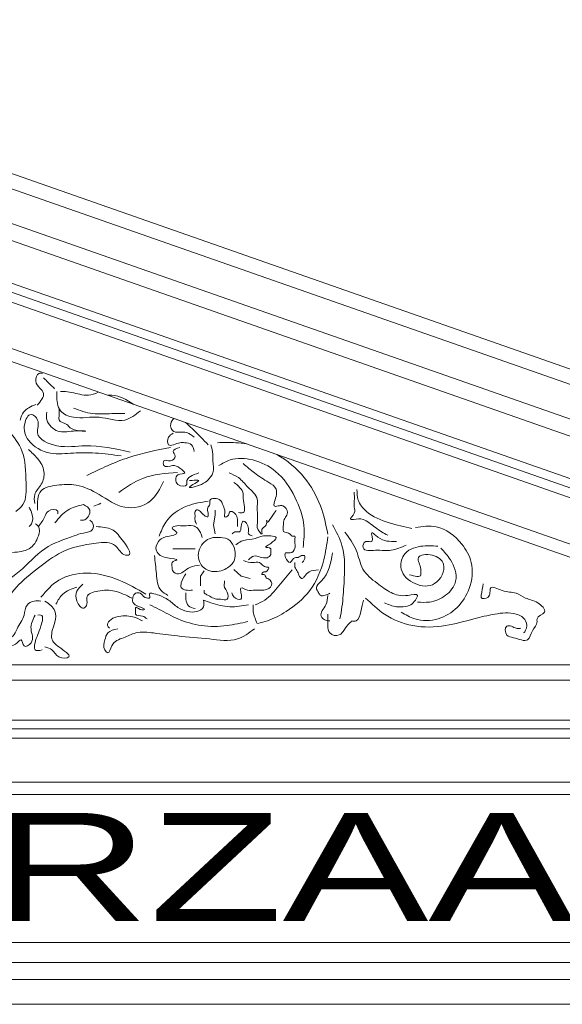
# Model space of a CAD drawing. Extents: x 0 to 286551, y -50 to 581131.
# Tile 199 of 207: x 273786 to 275545, y 567610 to 570800. Entities that reach past the tile are written whole.
import ezdxf
from ezdxf.enums import TextEntityAlignment as Align

# ---------------------------------------------------------------- set-up
doc = ezdxf.new("R2010")
doc.units = 0
doc.header["$MEASUREMENT"] = 0
doc.layers.add('0.15 GRIJS', color=252, linetype='CONTINUOUS', lineweight=15)

msp = doc.modelspace()

# ---------------------------------------------------------------- linework, layer by layer
at = {"layer": '0.15 GRIJS'}
msp.add_line((277292.8, 568710.2), (272336.5, 570444.3), dxfattribs=at)
for points in [[(277966.1, 568830.2), (272336.5, 570799.9)], [(277932.4, 568791.9), (272336.5, 570749.8)], [(277846.1, 568710.2), (272336.5, 570637.9)], [(277686.4, 568710.2), (272336.5, 570582.1)], [(277208, 568710.2), (272336.5, 570414.7)], [(277117.1, 568710.2), (272336.5, 570382.9)], [(272336.5, 570232.5), (276687.2, 568710.2)], [(272336.5, 570190.1), (276566, 568710.2)], [(274419.5, 569134.3), (274414.3, 569163.5), (274419.5, 569194.4), (274419.5, 569211.5)], [(274354.2, 569086.2), (274335.4, 569086.2), (274299.3, 569086.2), (274282.1, 569086.2)], [(274383.4, 569014.1), (274371.4, 568997), (274371.4, 568966.1)], [(274479.6, 569019.3), (274503.6, 568997), (274532.8, 568990.1)], [(277806.1, 568660.2), (272336.5, 568660.2)], [(267091.9, 568502.2), (277576.1, 568502.2)], [(267121.9, 568472.2), (277546.1, 568472.2)], [(276626.9, 568330.2), (268046.1, 568330.2)], [(276626.9, 568290.2), (268046.1, 568290.2)], [(272336.5, 567810.2), (277586.1, 567810.2)], [(272336.5, 567745.2), (277586.1, 567745.2)], [(272336.5, 567690.2), (277544.5, 567690.2)], [(272336.5, 567610.2), (277536.1, 567610.2)]]:
    msp.add_lwpolyline(points, dxfattribs=at)
msp.add_lwpolyline([(272336.5, 568710.2), (277846.1, 568710.2), (277846.1, 568690.2, 0.414214), (277816.1, 568660.2), (277806.1, 568660.2), (277806.1, 568530.2), (272336.5, 568530.2)], format="xyb", dxfattribs=at)
for points, knots in [([(273842, 569550.9), (273853.9, 569564.4), (273878.6, 569592.3), (273829.2, 569617.6), (273842.3, 569656.4), (273855.7, 569654.6), (273859.5, 569654.1)], [0, 0, 0, 0, 16.409779, 33.925579, 44.15608, 48.187555, 48.187555, 48.187555, 48.187555]), ([(273899.1, 569603.8), (273890.7, 569612.2), (273878.7, 569624.2), (273866.7, 569636.1), (273863.1, 569639.7)], [0, 0, 0, 0, 13.300239, 19.000406, 19.000406, 19.000406, 19.000406]), ([(274177.1, 569532.8), (274160.8, 569520), (274121.3, 569488.7), (274042.1, 569521.7), (273973.3, 569503.2), (273909, 569528.2), (273906, 569570.3), (273906.2, 569591.4), (273906.2, 569595.3)], [0, 0, 0, 0, 21.940397, 53.269256, 84.420287, 101.832708, 121.255133, 125.703533, 125.703533, 125.703533, 125.703533]), ([(274040.6, 569593.8), (274017.6, 569580.3), (273984, 569584.4), (273942.1, 569595.7), (273921.1, 569595.4), (273918.1, 569595.3)], [26.015259, 26.015259, 26.015259, 26.015259, 48.797266, 69.099002, 72.436464, 72.436464, 72.436464, 72.436464]), ([(274156.3, 569553.7), (274133.3, 569567.9), (274106.8, 569584.3), (274076.9, 569583.5), (274072.9, 569583.4)], [0, 0, 0, 0, 28.924026, 33.374082, 33.374082, 33.374082, 33.374082]), ([(273838, 569553.5), (273822.5, 569547), (273798.1, 569536.7), (273790.4, 569512.2), (273787.6, 569503.1)], [0, 0, 0, 0, 17.51885, 27.749279, 27.749279, 27.749279, 27.749279]), ([(273873.9, 569528.3), (273872.9, 569519.8), (273869.8, 569493.9), (273911.2, 569458.1), (273949.2, 569469), (274028.2, 569466.8), (273953.1, 569466.5), (273938.4, 569494.1), (273910.8, 569495.4), (273914.6, 569519.4), (273913.9, 569531), (273913.5, 569539.1)], [0, 0, 0, 0, 9.4026, 28.40278, 47.215905, 61.997236, 81.236799, 86.93674, 97.769697, 101.799259, 111.202075, 111.202075, 111.202075, 111.202075]), ([(274126.5, 569523.9), (274112.6, 569524.1), (274078, 569524.6), (274020.8, 569519.3), (273980.4, 569534.2), (273959.8, 569541.8)], [0, 0, 0, 0, 15.575356, 38.938549, 63.235953, 63.235953, 63.235953, 63.235953]), ([(274114.6, 569387), (274086.8, 569390.6), (274035.5, 569397.3), (273958.7, 569397.4), (273882.6, 569387.9), (273811.7, 569425.4), (273793.6, 569481.7), (273818.2, 569532.6), (273854.1, 569499.1), (273829, 569446.5), (273917.2, 569408.3), (274014.6, 569428.1), (274094.9, 569410), (274144.4, 569398.9)], [0, 0, 0, 0, 31.328858, 58.029834, 85.843083, 116.751571, 137.257937, 150.834553, 161.090061, 176.659354, 204.735116, 239.223609, 294.290537, 294.290537, 294.290537, 294.290537]), ([(274286.5, 569507.8), (274285.5, 569507.3), (274279.1, 569502.9), (274271.7, 569486.2), (274284.6, 569456.4), (274324.5, 569470.5), (274343.8, 569453.5), (274351.2, 569447)], [51.577609, 51.577609, 51.577609, 51.577609, 53.121015, 61.888053, 68.087213, 85.360528, 95.976083, 95.976083, 95.976083, 95.976083]), ([(274396.9, 569423.1), (274381.7, 569438.7), (274361.7, 569459.1), (274330.3, 569489), (274322.9, 569495.1)], [0, 0, 0, 0, 27.632029, 36.268303, 36.268303, 36.268303, 36.268303]), ([(273750.5, 569469.2), (273767.1, 569448.1), (273806.3, 569398.3), (273804.7, 569312.5), (273809.3, 569236.1), (273782.1, 569213.6), (273773.5, 569206.4)], [0, 0, 0, 0, 29.278419, 68.856851, 94.891374, 107.042879, 107.042879, 107.042879, 107.042879]), ([(274283.6, 569460.1), (274277.7, 569456.7), (274264.6, 569449.4), (274263.9, 569408.9), (274299.2, 569431.7), (274322.5, 569429.5), (274346.3, 569426.6), (274349.5, 569409.8), (274351.2, 569401.3)], [0, 0, 0, 0, 7.505785, 16.459337, 30.515614, 36.215661, 44.716425, 53.483582, 53.483582, 53.483582, 53.483582]), ([(274427.4, 569429.6), (274447.1, 569430.2), (274478.6, 569431.2), (274510.2, 569427.4), (274522.1, 569425.4)], [0, 0, 0, 0, 21.985392, 35.410235, 35.410235, 35.410235, 35.410235]), ([(273813.9, 569407.8), (273824.2, 569398.5), (273846, 569378.7), (273870.2, 569338.8), (273860.1, 569293.7), (273830.3, 569266.5), (273833.4, 569242.6), (273834.7, 569232.3)], [0, 0, 0, 0, 15.730434, 33.138717, 49.061916, 63.563566, 74.684459, 74.684459, 74.684459, 74.684459]), ([(274275, 569414.1), (274229.1, 569405.2), (274134.8, 569386.8), (274048.1, 569345.1), (274003.5, 569323.6)], [0, 0, 0, 0, 52.139872, 107.321542, 107.321542, 107.321542, 107.321542]), ([(274305.4, 569414.4), (274294.2, 569411), (274275.6, 569405.5), (274296.7, 569384.4), (274275.7, 569364.5), (274250.3, 569379.1), (274250.7, 569344.6), (274283.6, 569360.3), (274301.9, 569350), (274331.6, 569327.2), (274288.8, 569331.1), (274289.3, 569287.7), (274329.3, 569286.1), (274324.3, 569317.1), (274346.7, 569324.8), (274366.4, 569331.6)], [0, 0, 0, 0, 9.495143, 15.69443, 23.75392, 31.896752, 37.59433, 48.179948, 57.710373, 65.769711, 74.270843, 85.666214, 96.251832, 98.693867, 117.259511, 117.259511, 117.259511, 117.259511]), ([(274405.7, 569423.1), (274408.6, 569412.9), (274413.6, 569395.8), (274410.6, 569365.1), (274418.9, 569334.4), (274396.4, 569308.4), (274377.3, 569292), (274307.3, 569275.1), (274386, 569312.4), (274348.1, 569307.3), (274338.6, 569307.5), (274335.9, 569307.6)], [0, 0, 0, 0, 11.654256, 19.793868, 34.444998, 44.381807, 54.320145, 69.334426, 83.342117, 91.484949, 94.74221, 94.74221, 94.74221, 94.74221]), ([(274704.6, 569089.6), (274707, 569113.4), (274712.6, 569169.5), (274680.7, 569257.1), (274626.3, 569338), (274546.2, 569378), (274476.3, 569382), (274443, 569362.3), (274431, 569355.2)], [0, 0, 0, 0, 26.55152, 62.606887, 101.921161, 132.694876, 160.221829, 175.608781, 175.608781, 175.608781, 175.608781]), ([(274619.1, 569391.4), (274653.4, 569372.5), (274711.2, 569323.4), (274764.6, 569229.8), (274778.3, 569164.3), (274784.8, 569133.4)], [73.651986, 73.651986, 73.651986, 73.651986, 117.274259, 156.651966, 191.992207, 191.992207, 191.992207, 191.992207]), ([(274297.6, 569333.3), (274258.6, 569330.5), (274189.1, 569325.3), (274132, 569286), (274106.9, 569268.7)], [0, 0, 0, 0, 42.885132, 76.437323, 76.437323, 76.437323, 76.437323]), ([(274617, 569209.6), (274613, 569204.4), (274605.8, 569195), (274585.3, 569161.2), (274586.6, 569183), (274586.8, 569166.3), (274582.6, 569157.7), (274567.4, 569150.1), (274576.6, 569121.1), (274554.2, 569150.2), (274557.7, 569175.2), (274556.1, 569199.7), (274555.7, 569226.9), (274559.6, 569257.2), (274524.6, 569283.3), (274499.6, 569317.3), (274475.3, 569327.2), (274464.5, 569331.6)], [0, 0, 0, 0, 9.936809, 17.996147, 20.437966, 22.879785, 29.079144, 33.684544, 39.382337, 49.319146, 52.575121, 69.668069, 75.365862, 83.505475, 102.069161, 118.187988, 130.932387, 130.932387, 130.932387, 130.932387]), ([(274510.2, 569362.1), (274522.5, 569351.6), (274548.8, 569329), (274585.2, 569305.6), (274621, 569284.5), (274618.2, 569254.3), (274611.3, 569239.8), (274608.4, 569221.1), (274625.5, 569225.6), (274642.4, 569227.5), (274659.1, 569205.5), (274647.4, 569187.9), (274640, 569175.2), (274642.1, 569159.9), (274633.7, 569135.9), (274661.8, 569139.9), (274667.6, 569124.2), (274680.7, 569129.8), (274676.8, 569114.5), (274677.9, 569103.3), (274680.3, 569085.3), (274666.7, 569068.1), (274643.9, 569077.1), (274646.1, 569053.9), (274664.5, 569031.8), (274672.3, 569059.3), (274688.4, 569055.7), (274696, 569063.9), (274712.1, 569065.7), (274709.8, 569049.8), (274704.4, 569044.3), (274702, 569041.9)], [0, 0, 0, 0, 17.92961, 38.478536, 50.581466, 59.535018, 68.033282, 71.28904, 76.174612, 81.874659, 91.811651, 98.011136, 104.210297, 107.466055, 115.605668, 124.375336, 127.829273, 131.086534, 134.342293, 140.040086, 145.737664, 153.797154, 159.4972, 165.194778, 173.254268, 181.313758, 183.756544, 189.957299, 193.21456, 198.098414, 202.168692, 202.168692, 202.168692, 202.168692]), ([(274251.5, 569303.7), (274240.4, 569280.3), (274216.5, 569230.1), (274119.1, 569207.1), (274048.8, 569263), (273974.7, 569296.1), (273911, 569294), (273842.1, 569280.8), (273843.1, 569235.8), (273843.7, 569211.4)], [0, 0, 0, 0, 28.071306, 60.180299, 95.005143, 124.959373, 148.322566, 168.378284, 192.152419, 192.152419, 192.152419, 192.152419]), ([(274479.7, 569301.1), (274494.2, 569289.8), (274513.2, 569275), (274507.7, 569239.7), (274524.2, 569199.4), (274500.8, 569202.3), (274495, 569203.1)], [0, 0, 0, 0, 17.928431, 23.626008, 40.719173, 46.419219, 46.419219, 46.419219, 46.419219]), ([(274870.5, 569269.5), (274870.7, 569260), (274871.1, 569243.9), (274869, 569220.7), (274876.7, 569201), (274850.8, 569179.3), (274877.6, 569181.9), (274896.7, 569185.1), (274927, 569164.3), (274951.1, 569144.8), (274972.3, 569133.2), (274979.1, 569129.5)], [0, 0, 0, 0, 10.672492, 18.143172, 25.613636, 34.218914, 37.421855, 49.166079, 57.773056, 76.139065, 84.746042, 84.746042, 84.746042, 84.746042]), ([(275057.1, 569151.8), (275032.5, 569157.3), (274981.1, 569168.7), (274916.5, 569194.3), (274880.4, 569239.3), (274879.5, 569266.3), (274879.1, 569278)], [0, 0, 0, 0, 28.385672, 59.172567, 76.089332, 88.964388, 88.964388, 88.964388, 88.964388]), ([(274396.9, 569240.1), (274374.1, 569236.6), (274322.5, 569228.7), (274260.8, 569186), (274244, 569142.7), (274237.9, 569126.8)], [0, 0, 0, 0, 25.877672, 58.444109, 77.377592, 77.377592, 77.377592, 77.377592]), ([(274491.6, 569158.3), (274492.3, 569166.2), (274493.9, 569183.7), (274483.9, 569206), (274464, 569207.7), (274466.3, 569192.8), (274447.2, 569184.9), (274451.1, 569201), (274451.1, 569213.9), (274443.9, 569228.4), (274436.7, 569250), (274396.7, 569252.5), (274405.1, 569228.9), (274393.4, 569219.3), (274395.3, 569205.8), (274400.3, 569183.9), (274380.2, 569195.4), (274374, 569205.3), (274360.8, 569214.7), (274351.9, 569205.1), (274355.7, 569192.6), (274352.1, 569178.2), (274357.2, 569169.1), (274359.4, 569165.2)], [0, 0, 0, 0, 8.979446, 20.015794, 22.582557, 27.467393, 32.35378, 36.202083, 40.691914, 48.199498, 53.371046, 66.2039, 70.693515, 75.865092, 80.354923, 86.76869, 91.655077, 98.005751, 102.89193, 105.613951, 110.103566, 116.517549, 121.402709, 121.402709, 121.402709, 121.402709]), ([(273816.6, 569220.2), (273819.9, 569213.5), (273827.6, 569198), (273830.3, 569172.7), (273820, 569161.4), (273816.6, 569157.7)], [0, 0, 0, 0, 8.470036, 19.591144, 25.152534, 25.152534, 25.152534, 25.152534]), ([(273908.9, 569199.3), (273909.3, 569202.6), (273911.3, 569216.8), (273875.6, 569213.3), (273866.1, 569184.5), (273854.1, 569168.2), (273846.4, 569157.7)], [0, 0, 0, 0, 3.336246, 14.461546, 22.481842, 36.983674, 36.983674, 36.983674, 36.983674]), ([(273992.3, 569229.1), (273974.4, 569224.7), (273936.9, 569215.6), (273912.7, 569185.4), (273900, 569169.6)], [0, 0, 0, 0, 20.055646, 42.078391, 42.078391, 42.078391, 42.078391]), ([(273992.3, 569229.1), (274001.6, 569224.3), (274024.1, 569212.7), (274002.4, 569176.7), (273986.3, 569178.2), (273983.3, 569178.5)], [0, 0, 0, 0, 10.255125, 24.756604, 28.094385, 28.094385, 28.094385, 28.094385]), ([(274013.1, 569178.5), (274016.5, 569175.9), (274025.6, 569169), (274025.4, 569140.5), (273990.8, 569138.2), (273941, 569119.9), (273858.6, 569093.5), (273790.3, 569007.8), (273708.6, 568963), (273661.8, 568907.3), (273631.5, 568885.3), (273617.1, 568874.9)], [0, 0, 0, 0, 4.719403, 12.50405, 24.485726, 36.100494, 74.957157, 116.710826, 155.643759, 177.666505, 197.471784, 197.471784, 197.471784, 197.471784]), ([(274539.7, 569127.4), (274534.6, 569129.2), (274523.2, 569133.3), (274532.9, 569155.1), (274510.1, 569186.6), (274502.5, 569158.6), (274503, 569137.6), (274484.9, 569143.4), (274478.1, 569137.5), (274474.4, 569134.3)], [0, 0, 0, 0, 5.172623, 11.586605, 22.623129, 29.531634, 36.228212, 40.719806, 45.892258, 45.892258, 45.892258, 45.892258]), ([(274033.9, 569157.7), (274052.5, 569156.5), (274087.8, 569154.3), (274114.3, 569120), (274156.6, 569064.7), (274115.4, 569064.9), (274097.9, 569110.2), (274011.8, 569103.1), (273926.2, 569085.6), (273844.8, 569022.5), (273770.2, 568965), (273721.2, 568883.6), (273649.7, 568845.4), (273600.5, 568835.9), (273579.4, 568836.2), (273575.4, 568836.3)], [0, 0, 0, 0, 19.205138, 36.508706, 56.95534, 60.292802, 76.828833, 100.429031, 144.143587, 177.773996, 213.246965, 249.562539, 281.436976, 300.642151, 305.092207, 305.092207, 305.092207, 305.092207]), ([(273837.4, 569166.6), (273840.8, 569163.8), (273852.2, 569154.5), (273846.6, 569118.8), (273819.7, 569078.4), (273782.3, 569075.7), (273763, 569074.3)], [0, 0, 0, 0, 4.719177, 15.84007, 34.975774, 55.489316, 55.489316, 55.489316, 55.489316]), ([(274377.7, 569122), (274374.2, 569133), (274368.9, 569149.8), (274344.4, 569164.2), (274319.2, 569158.5), (274299.7, 569162.5), (274270, 569154.4), (274314.5, 569132), (274256.6, 569127), (274233.2, 569112), (274222.8, 569081.3), (274243.4, 569061.8), (274261.7, 569055.1), (274310, 569052), (274274.5, 569043.9), (274280.8, 569029.1), (274278.6, 569015.2), (274295.3, 568999.9), (274318.6, 569012), (274339, 569029.3), (274358.8, 569031.6), (274369.2, 569032.8)], [0, 0, 0, 0, 12.430383, 18.83464, 29.956105, 38.694536, 44.744075, 52.60664, 67.210691, 77.567252, 88.937294, 96.259631, 105.557447, 116.931508, 123.335487, 128.8941, 131.276362, 139.138926, 147.432519, 157.78908, 169.162829, 169.162829, 169.162829, 169.162829]), ([(274800.1, 569163.9), (274811.9, 569141.8), (274843.3, 569083.4), (274838.1, 568989), (274833.3, 568910.2), (274826.4, 568872), (274824, 568858.9)], [0, 0, 0, 0, 27.688538, 73.335431, 101.928504, 116.782094, 116.782094, 116.782094, 116.782094]), ([(274839.8, 569139.9), (274854, 569121.2), (274881.4, 569085.3), (274891.5, 569015.8), (274941.4, 568976), (274990.3, 568940.4), (275029, 568929.2), (275082.5, 568943.7), (275067.5, 568916.7), (275054, 568902.3), (275030.2, 568897.4), (275000.9, 568896.9), (274981.2, 568905.5), (274968.3, 568911.2)], [0, 0, 0, 0, 25.972991, 50.174719, 74.352811, 94.90147, 115.517258, 126.917032, 133.116391, 141.175728, 150.459648, 158.602481, 174.051472, 174.051472, 174.051472, 174.051472]), ([(275022.8, 568880.7), (275036.9, 568872.3), (275073, 568850.8), (275143.6, 568851.8), (275207.8, 568892.5), (275250.2, 568958.2), (275258.4, 569038), (275216.9, 569112.8), (275148.5, 569166.4), (275091.5, 569158.4), (275068.6, 569155.1)], [0, 0, 0, 0, 18.206201, 46.705795, 73.376036, 100.473029, 132.311197, 157.147572, 194.611509, 219.866962, 219.866962, 219.866962, 219.866962]), ([(274426.4, 569122.3), (274438.7, 569122.4), (274462, 569122.7), (274485.5, 569088.8), (274487.4, 569044.3), (274448.9, 569014.3), (274404.1, 569007.2), (274362.2, 569038.4), (274363.2, 569095.1), (274403.2, 569125), (274428.6, 569122.9), (274436.7, 569122.3)], [0, 0, 0, 0, 12.976305, 24.397785, 42.356678, 56.90137, 74.970172, 89.599747, 109.483006, 128.729774, 137.712644, 137.712644, 137.712644, 137.712644]), ([(274527.7, 569050.2), (274533.2, 569055.4), (274550.1, 569071.5), (274578.7, 569047.9), (274602.5, 569065.6), (274598.7, 569077.3), (274602.7, 569091.3), (274573.1, 569088.4), (274593.3, 569097.8), (274602.5, 569106), (274627.7, 569123.8), (274595.5, 569128.2), (274572, 569129.1), (274540.5, 569114.1), (274507.1, 569115.5), (274492, 569102.8), (274486.5, 569098.2)], [0, 0, 0, 0, 7.831167, 23.987383, 29.901856, 34.391686, 36.957366, 43.656089, 48.282532, 51.490307, 61.026958, 67.725681, 76.708551, 90.721781, 104.43865, 112.269941, 112.269941, 112.269941, 112.269941]), ([(274784.8, 569124.6), (274781.3, 569099.8), (274772.8, 569038.7), (274734.6, 568947.1), (274660.6, 568886.6), (274600.8, 568854.7), (274568.4, 568846.3), (274558.2, 568843.6)], [0, 0, 0, 0, 28.102527, 69.264373, 107.329053, 132.818039, 144.673621, 144.673621, 144.673621, 144.673621]), ([(275039.1, 569098.1), (275022.6, 569090.6), (274989.8, 569075.7), (274948, 569084.3), (274891.5, 569075.3), (274903.3, 569117.5), (274938.5, 569098.4), (274919.7, 569148.5), (274955.9, 569111.7), (274980.7, 569109.4), (275004.8, 569109.5), (275007.6, 569109.5)], [0, 0, 0, 0, 19.246558, 38.464205, 53.750407, 61.878746, 69.352488, 80.024765, 85.362108, 108.994582, 112.197523, 112.197523, 112.197523, 112.197523]), ([(275141.4, 569094), (275123.2, 569095.4), (275084.5, 569098.4), (275026.3, 569076.1), (275015.2, 569010.5), (275064, 568966.3), (275138.1, 568958.8), (275176, 569034.9), (275128.3, 569070.7), (275063.1, 569066.7), (275087.8, 569028.7), (275085.7, 569011), (275088, 568990.4), (275066.7, 568996.7), (275049.2, 569001.9)], [0, 0, 0, 0, 20.654241, 43.968131, 60.939952, 85.285975, 108.890731, 134.848279, 152.356819, 169.334857, 183.411586, 187.344261, 190.293606, 204.062994, 204.062994, 204.062994, 204.062994]), ([(275151.4, 569087.6), (275162.2, 569076), (275189.1, 569047.2), (275211.4, 568983.6), (275169.1, 568930.7), (275120.4, 568910.5), (275088.3, 568912.5), (275075.1, 568913.3)], [0, 0, 0, 0, 17.928264, 44.697764, 65.69805, 86.867704, 101.524738, 101.524738, 101.524738, 101.524738]), ([(274222.6, 569063.7), (274224.9, 569044.6), (274229.5, 569007.4), (274233, 568953.7), (274258.1, 568939.6), (274266.2, 568935.1)], [0, 0, 0, 0, 22.112147, 43.24433, 53.182407, 53.182407, 53.182407, 53.182407]), ([(274473.4, 568943.5), (274474.8, 568939.1), (274478.7, 568926.9), (274509.5, 568914.5), (274503.3, 568940.7), (274499.7, 568966), (274526.4, 568947.3), (274549.7, 568954.3), (274576, 568948.5), (274610.1, 568962.2), (274597.9, 568988), (274582.2, 568991), (274581.9, 569005.6), (274566.9, 569000.5), (274576.4, 569014), (274587.3, 569008.2), (274598.3, 569028.9), (274576.8, 569023.5), (274566.8, 569046.8), (274537.6, 569038.4), (274521.3, 569044.2), (274511.7, 569047.6)], [0, 0, 0, 0, 5.327246, 14.625062, 22.565936, 28.124549, 36.418141, 45.156573, 56.278038, 67.285707, 75.877678, 79.065038, 83.953351, 86.336385, 90.307286, 92.690639, 99.093446, 101.4768, 111.833361, 119.777447, 131.151196, 131.151196, 131.151196, 131.151196]), ([(274800.1, 569072.4), (274794.5, 569040), (274787.4, 568999), (274742.3, 568962.6), (274753.6, 568945.7), (274760.5, 568932), (274777.4, 568934.6), (274786.6, 568939.2), (274791.4, 568941.7)], [0, 0, 0, 0, 36.882337, 46.819146, 53.018306, 57.088757, 62.788484, 68.989534, 68.989534, 68.989534, 68.989534]), ([(274669.3, 569017.9), (274654.8, 569000.6), (274626.6, 568966.9), (274590.5, 568922.4), (274560, 568909.2), (274549.5, 568904.6)], [0, 0, 0, 0, 25.432814, 49.610753, 62.355152, 62.355152, 62.355152, 62.355152]), ([(274754.3, 569017.9), (274743.3, 569017), (274724.7, 569015.5), (274711.3, 569000.7), (274702.1, 568986.2), (274690.2, 568998), (274688.5, 569012), (274675.8, 569025.3), (274677.3, 569036.6), (274678, 569041.9)], [0, 0, 0, 0, 11.658671, 19.717935, 23.171872, 27.242772, 33.442131, 40.005097, 45.702674, 45.702674, 45.702674, 45.702674]), ([(274194.2, 568939.2), (274165.7, 568955.5), (274106.6, 568989.5), (274008.8, 569014.8), (273911.3, 568994.7), (273872.7, 568950.1), (273854.8, 568929.5)], [0, 0, 0, 0, 36.727458, 76.286772, 111.141944, 141.037365, 141.037365, 141.037365, 141.037365]), ([(274324.6, 569005.1), (274318.7, 568996), (274310.1, 568982.8), (274306.6, 568958.1), (274326.5, 568950), (274338.9, 568951.3), (274345.8, 568952)], [0, 0, 0, 0, 12.430576, 17.989188, 24.393167, 32.337254, 32.337254, 32.337254, 32.337254]), ([(274450, 568981.8), (274448.9, 568974.2), (274446.8, 568960.6), (274461.3, 568946.1), (274464.4, 568915.5), (274441.1, 568923.1), (274418.7, 568921), (274402.7, 568932.7), (274382.4, 568942), (274383.6, 568948.9), (274384.1, 568952)], [0, 0, 0, 0, 7.940875, 14.343523, 23.078485, 31.022252, 34.199951, 48.804002, 52.775518, 55.951868, 55.951868, 55.951868, 55.951868]), ([(273971.2, 568961.8), (273954.6, 568956), (273925, 568945.7), (273909.9, 568918.7), (273903.3, 568906.9)], [0, 0, 0, 0, 18.901987, 33.639887, 33.639887, 33.639887, 33.639887]), ([(274149, 568926.3), (274130.7, 568935.4), (274095.4, 568952.9), (274047.5, 568952.9), (273996.2, 568937.9), (274007.8, 568909.1), (273990.1, 568884.2), (273966.3, 568918), (273967, 568949.7), (273982.9, 568964.4), (273990.6, 568971.5)], [0, 0, 0, 0, 22.20173, 42.732634, 57.863625, 66.314183, 72.351118, 84.304256, 96.376328, 107.50826, 107.50826, 107.50826, 107.50826]), ([(275410.7, 568828.4), (275405.4, 568827.8), (275394.4, 568826.6), (275381.8, 568836), (275357.2, 568838.8), (275360, 568800.9), (275394.3, 568798.9), (275435.6, 568777.6), (275445, 568823.1), (275465.3, 568840.9), (275460.3, 568867.8), (275503.6, 568877.7), (275462.2, 568918.9), (275428.3, 568921.8), (275391.7, 568948.1), (275356.4, 568942.6), (275302.9, 568974.3), (275316.6, 568924.4), (275280.4, 568922.4), (275283.7, 568946.6), (275286.4, 568960.4), (275288.7, 568972.1)], [0, 0, 0, 0, 5.700047, 11.900802, 17.600849, 28.18228, 36.951869, 54.225152, 66.244036, 78.985505, 82.241263, 94.344193, 108.349914, 124.075106, 136.81979, 154.226481, 168.447124, 180.298796, 188.441629, 190.883448, 204.934605, 204.934605, 204.934605, 204.934605]), ([(273835.5, 568871.3), (273828.3, 568856.6), (273814.4, 568827.7), (273837.8, 568786.2), (273795.6, 568759.9), (273793.8, 568799.8), (273774.6, 568775.6), (273753.1, 568770.3), (273726.7, 568767.3), (273705.9, 568779.5), (273703.3, 568806), (273732.4, 568801.6), (273764.6, 568792), (273779.5, 568835.9), (273802.5, 568863.3), (273803.2, 568904.6), (273831.2, 568918.8), (273847.3, 568917.3), (273854.8, 568916.6)], [0, 0, 0, 0, 17.577899, 34.479015, 43.676099, 51.774818, 57.812602, 67.009392, 79.086244, 85.123898, 93.574456, 97.197576, 114.10536, 123.839154, 142.736596, 155.340846, 165.076789, 173.530521, 173.530521, 173.530521, 173.530521]), ([(273867.8, 568916.6), (273881.3, 568907.2), (273905.5, 568890.6), (273902.1, 568847.9), (273889.5, 568821.1), (273887.9, 568788.1), (273912, 568767.3), (273966.4, 568732), (273906.4, 568729.8), (273895.1, 568760.2), (273876.1, 568765.6), (273867.8, 568768)], [0, 0, 0, 0, 17.076246, 30.355633, 42.959883, 51.410225, 64.245337, 81.321205, 93.398057, 105.351043, 114.548212, 114.548212, 114.548212, 114.548212]), ([(274381.7, 568919.9), (274383, 568912.1), (274386, 568894.8), (274358.3, 568879.4), (274328.3, 568881.2), (274295.8, 568895), (274271.3, 568920.7), (274240, 568935.1), (274221.8, 568940.4), (274203.1, 568943.6), (274213, 568923.3), (274186.6, 568927.5), (274180.9, 568943.6), (274159.5, 568944.2), (274151.7, 568929.1), (274151, 568907.7), (274168.6, 568900.6), (274197.7, 568888.7), (274174.6, 568886.6), (274160.1, 568901.6), (274162.5, 568885.7), (274156.9, 568868.8), (274183.8, 568870.4), (274194.1, 568862.4), (274198.6, 568858.9)], [0, 0, 0, 0, 8.139612, 18.077951, 29.477724, 41.879614, 56.375163, 69.119465, 78.403328, 80.846433, 85.730071, 91.429798, 98.935825, 104.635553, 110.505788, 116.203582, 126.141796, 132.705854, 137.591425, 143.792181, 146.234, 151.931793, 160.432558, 166.997, 166.997, 166.997, 166.997]), ([(274324.6, 568943.5), (274324.2, 568936.6), (274323.3, 568922.1), (274330.3, 568897.7), (274346.3, 568894.2), (274354.3, 568892.5)], [0, 0, 0, 0, 7.940875, 16.493959, 25.049525, 25.049525, 25.049525, 25.049525]), ([(274527.7, 568904.6), (274507.3, 568901), (274466.3, 568893.5), (274417, 568906.7), (274389.6, 568916.9), (274381.7, 568919.9)], [0, 0, 0, 0, 22.929933, 46.246963, 55.777388, 55.777388, 55.777388, 55.777388]), ([(274784.8, 568935.1), (274784, 568924.9), (274782.2, 568901.5), (274755.1, 568875.8), (274770.4, 568856.7), (274781.4, 568851.9), (274789.2, 568852.3), (274791.4, 568852.4)], [0, 0, 0, 0, 11.654256, 26.619494, 30.689945, 36.890994, 39.33378, 39.33378, 39.33378, 39.33378]), ([(274900.3, 568919.9), (274897.5, 568908.4), (274892.2, 568886.6), (274884.4, 568849.2), (274866.6, 568851.6), (274861.1, 568852.4)], [0, 0, 0, 0, 14.215609, 26.957077, 32.656804, 32.656804, 32.656804, 32.656804]), ([(274907.3, 568926.4), (274926.7, 568907.7), (274969.9, 568866.1), (275061.5, 568829.6), (275163.4, 568832.1), (275250.1, 568857.5), (275325.4, 568875.4), (275384.9, 568882.7), (275430.3, 568858.3), (275430.9, 568826.4), (275421.8, 568815.9), (275419.4, 568813.1)], [0, 0, 0, 0, 30.024008, 66.916655, 106.816022, 141.970947, 167.848666, 193.905155, 207.912846, 219.308217, 223.378668, 223.378668, 223.378668, 223.378668]), ([(274525.5, 568850.2), (274503.1, 568845.1), (274453.8, 568833.9), (274375.7, 568832.9), (274301.1, 568855), (274248.1, 568884.5), (274217.6, 568899.6), (274207.4, 568904.6)], [0, 0, 0, 0, 25.710726, 56.653106, 86.292212, 111.781009, 124.525597, 124.525597, 124.525597, 124.525597]), ([(274542.9, 568904.6), (274542.5, 568897.3), (274541.4, 568876.1), (274550.2, 568856.5), (274556, 568843.6)], [0, 0, 0, 0, 8.139612, 23.583848, 23.583848, 23.583848, 23.583848]), ([(273858.1, 568758.3), (273848.7, 568756.2), (273829.9, 568752.2), (273838, 568798.6), (273851.6, 568819.2), (273865.4, 568873.6), (273848.7, 568871.7), (273845.1, 568871.3)], [0, 0, 0, 0, 8.454052, 16.90461, 38.669149, 51.948535, 55.571655, 55.571655, 55.571655, 55.571655]), ([(274183.4, 568852.4), (274173.5, 568857.4), (274147.9, 568870.4), (274107.7, 568869.7), (274078.4, 568857.6), (274066.5, 568838.1), (274073.7, 568831.2), (274076.6, 568828.4)], [0, 0, 0, 0, 12.40189, 31.944496, 42.14644, 48.3456, 52.416051, 52.416051, 52.416051, 52.416051]), ([(274784.8, 568874.1), (274784.5, 568862.1), (274784.1, 568842), (274786.9, 568807.9), (274817.1, 568801.3), (274835.1, 568816.3), (274843.5, 568834.7), (274855.6, 568845.4), (274861.1, 568850.2)], [0, 0, 0, 0, 13.83719, 23.117992, 34.776351, 38.847251, 48.78406, 56.843397, 56.843397, 56.843397, 56.843397]), ([(274546.5, 568826.1), (274528.8, 568813), (274486.1, 568781.4), (274395.3, 568796.2), (274306, 568801.3), (274227.3, 568812.7), (274165.8, 568819.2), (274121.7, 568795.6), (274084, 568786.3), (274076, 568740.3), (274054.6, 568764.6), (274060.9, 568787.7), (274069.6, 568819.6), (274091.1, 568823.7), (274103.7, 568826.1)], [0, 0, 0, 0, 23.817072, 57.632321, 96.447818, 125.657534, 147.396251, 163.225692, 180.60105, 190.335003, 195.457732, 207.53002, 216.724525, 229.730982, 229.730982, 229.730982, 229.730982])]:
    msp.add_open_spline(points, degree=3, knots=knots, dxfattribs=at)
msp.add_open_spline([(274048.8, 569233.2), (274041.2, 569229.9), (274033.7, 569226.7), (274026.1, 569223.5)], degree=3, dxfattribs=at)

# ---------------------------------------------------------------- texts
at = {"layer": '0.15 GRIJS', "width": 1.386667}
msp.add_text('STADSGEHOORZAAL', height=350, dxfattribs=at).set_placement((268696.9, 567880.2), (275976.9, 567880.2), align=Align.FIT)

doc.saveas('drawing.dxf')
